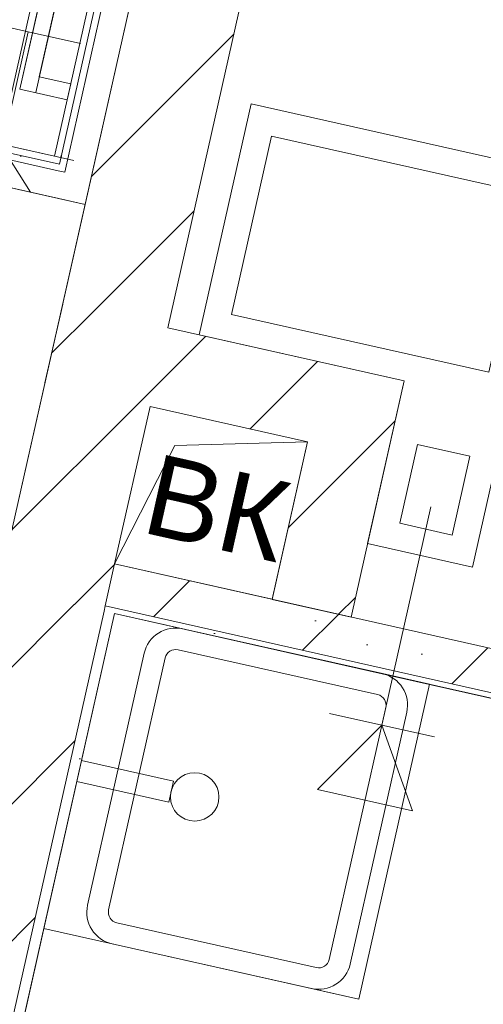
# Model space of a CAD drawing. Header units: millimetres. Extents: x -7218036 to -6523761, y 6117771 to 6337028.
# Tile 114 of 223: x -7152467 to -7151606, y 6133077 to 6134907. Entities that reach past the tile are written whole.
import ezdxf

# ---------------------------------------------------------------- set-up
doc = ezdxf.new("R2010")
doc.units = ezdxf.units.MM
doc.header["$MEASUREMENT"] = 0
for name, color, linetype in [('S - квартира_помещение.АР', 7, 'Continuous'), ('АР-Мебель_Сантехника.АР', 7, 'Continuous'), ('АР-Стены_внутренние_пилоны.АР', 7, 'Continuous'), ('АР-Стены_Перегородки_100_.АР', 7, 'Continuous'), ('АР-Стены_Перегородки_шахты_.АР', 7, 'Continuous'), ('АР-Чертеж-Размеры.АР', 7, 'Continuous'), ('ИОС-Шахты и отверстия.АР', 7, 'Continuous')]:
    doc.layers.add(name, color=color, linetype=linetype)
for name, color, linetype, lineweight in [('АР-Мебель_Сантехника.АР_Ном._пера__101', 252, 'Continuous', 0), ('АР-Стены_внутренние_пилоны.АР_Ном._пера__1', 7, 'Continuous', 15), ('АР-Стены_Перегородки_100_.АР_Ном._пера__1', 7, 'Continuous', 15), ('АР-Стены_Перегородки_шахты_.АР_Ном._пера__1', 7, 'Continuous', 15), ('АР-Чертеж-Размеры.АР_Ном._пера__1', 7, 'Continuous', 0), ('ИОС-Шахты и отверстия.АР_Ном._пера__1', 7, 'Continuous', 0)]:
    doc.layers.add(name, color=color, linetype=linetype, lineweight=lineweight)
doc.styles.add('РЎР“Р•РќР•Р\xa0Р\x98Р\xa0_РЎРўР\x98Р›Р¬_2', font='GOTHIC.TTF')
doc.styles.add('РЎР“Р•РќР•Р\xa0Р\x98Р\xa0_РЎРўР\x98Р›Р¬_8', font='arial.ttf')
doc.dimstyles.new('СГЕНЕРИР_СТИЛЬ__1', dxfattribs={"dimtxt": 150, "dimasz": 142.5, "dimexe": 0.18, "dimexo": 0.0625, "dimgap": 0, "dimtad": 1, "dimdec": 0, "dimzin": 0, "dimdsep": 46, "dimtxsty": 'РЎР“Р•РќР•Р\xa0Р\x98Р\xa0_РЎРўР\x98Р›Р¬_2', "dimblk": 'ARROWHEAD_6', "dimblk1": 'ARROWHEAD_6', "dimblk2": 'ARROWHEAD_6', "dimcen": 0.09, "dimse1": 1, "dimse2": 1, "dimclrd": 7, "dimclre": 7, "dimclrt": 7, "dimazin": 0, "dimtfac": 1, "dimtdec": 4, "dimtmove": 0, "dimatfit": 3, "dimfxl": 1, "dimtolj": 1, "dimtzin": 0, "dimarcsym": 0})
doc.dimstyles.new('СГЕНЕРИР_СТИЛЬ__2', dxfattribs={"dimtxt": 150, "dimasz": 142.5, "dimexe": 0.18, "dimexo": 0.0625, "dimgap": 0, "dimtad": 1, "dimdec": 0, "dimzin": 0, "dimdsep": 46, "dimtxsty": 'РЎР“Р•РќР•Р\xa0Р\x98Р\xa0_РЎРўР\x98Р›Р¬_2', "dimblk": 'ARROWHEAD_6', "dimblk1": 'ARROWHEAD_6', "dimblk2": 'ARROWHEAD_6', "dimcen": 0.09, "dimse1": 1, "dimse2": 1, "dimclrd": 7, "dimclre": 7, "dimclrt": 7, "dimazin": 0, "dimtfac": 1, "dimtdec": 4, "dimtmove": 2, "dimatfit": 3, "dimfxl": 1, "dimtolj": 1, "dimtzin": 0, "dimarcsym": 0})
pattern_1 = [(45, (-6566190.34, 6562677.8), (-127.279217, 127.279217), [])]
pattern_2 = [(45, (-6566190.34, 6563027.8), (-111.369318, 111.369318), [0, -105, 0, -157.5]), (110, (-6565840.34, 6563027.8), (148.001588, 53.868173), [0, -77, 0, -133])]
pattern_3 = [(0, (-6566190.34, 6562677.795), (0, 75), [0, -75])]

# ---------------------------------------------------------------- blocks, each defined once
blk = doc.blocks.new('Стена_4_7', base_point=(-7152697.3, 6132541.3))
at = {"layer": 'АР-Стены_внутренние_пилоны.АР', "linetype": 'Continuous', "lineweight": 0, "true_color": 0x000000}
h = blk.add_hatch(dxfattribs=at)
h.set_pattern_fill('БЛОКИ_БЕТОННЫЕ_ЭФФЕКТИВН_7E', color=18, style=0, pattern_type=2)
h.set_pattern_definition(pattern_1)
h.paths.add_polyline_path([(-7152503.4, 6133860.8), (-7152405.9, 6133838.9), (-7152388.3, 6133917), (-7152485.9, 6133938.9)])
h = blk.add_hatch(dxfattribs=at)
h.set_pattern_fill('БЛОКИ_БЕТОННЫЕ_ЭФФЕКТИВН_7E', color=18, style=0, pattern_type=2)
h.set_pattern_definition(pattern_1)
h.paths.add_polyline_path([(-7152290.8, 6133895.1), (-7152388.3, 6133917), (-7152405.9, 6133838.9), (-7152308.3, 6133817)])
h = blk.add_hatch(dxfattribs=at)
h.set_pattern_fill('ШТУКАТУРКА__ГИПС_01_0007', color=18, style=0, pattern_type=2)
h.set_pattern_definition(pattern_2)
h.paths.add_polyline_path([(-7152525.1, 6133855.4), (-7152814.4, 6132567.6), (-7152794.8, 6132563.2), (-7152505.6, 6133851.1)])
h = blk.add_hatch(dxfattribs=at)
h.set_pattern_fill('БЛОКИ_БЕТОННЫЕ_ЭФФЕКТИВН_7E', color=18, style=0, pattern_type=2)
h.set_pattern_definition(pattern_1)
h.paths.add_polyline_path([(-7152505.6, 6133851.1), (-7152794.8, 6132563.2), (-7152599.7, 6132519.4), (-7152310.5, 6133807.2)])
h = blk.add_hatch(dxfattribs=at)
h.set_pattern_fill('БЛОКИ_БЕТОННЫЕ_ЭФФЕКТИВН_7E', color=18, style=0, pattern_type=2)
h.set_pattern_definition(pattern_1)
h.paths.add_polyline_path([(-7152308.3, 6133817), (-7152405.9, 6133838.9), (-7152408, 6133829.2), (-7152310.5, 6133807.2)])
h = blk.add_hatch(dxfattribs=at)
h.set_pattern_fill('ШТУКАТУРКА__ГИПС_01_0007', color=18, style=0, pattern_type=2)
h.set_pattern_definition(pattern_2)
h.paths.add_polyline_path([(-7152580.2, 6132515), (-7152291, 6133802.9), (-7152310.5, 6133807.2), (-7152599.7, 6132519.4)])
at = {"layer": 'АР-Стены_внутренние_пилоны.АР_Ном._пера__1', "color": 7, "linetype": 'Continuous', "lineweight": 15}
for p, q in [((-7152505.6, 6133851.1), (-7152794.8, 6132563.2)), ((-7152599.7, 6132519.4), (-7152310.5, 6133807.2))]:
    blk.add_line(p, q, dxfattribs=at)
at = {"layer": 'АР-Стены_внутренние_пилоны.АР_Ном._пера__1', "color": 7, "linetype": 'Continuous', "lineweight": 0, "flags": 128}
for points in [[(-7152525.1, 6133855.4), (-7152814.4, 6132567.6)], [(-7152580.2, 6132515), (-7152291, 6133802.9)]]:
    blk.add_lwpolyline(points, dxfattribs=at)
at = {"layer": 'АР-Стены_внутренние_пилоны.АР_Ном._пера__1', "color": 7, "linetype": 'Continuous', "lineweight": 15, "flags": 128}
blk.add_lwpolyline([(-7152794.8, 6132563.2), (-7152599.7, 6132519.4)], dxfattribs=at)
at = {"layer": 'АР-Стены_Перегородки_100_.АР_Ном._пера__1', "color": 7, "linetype": 'Continuous', "lineweight": 15}
for p, q in [((-7152485.9, 6133938.9), (-7152503.4, 6133860.8)), ((-7152308.3, 6133817), (-7152290.8, 6133895.1)), ((-7152310.5, 6133807.2), (-7152308.3, 6133817))]:
    blk.add_line(p, q, dxfattribs=at)
blk = doc.blocks.new('Стена_13_7', base_point=(-7152397.1, 6133877.9))
at = {"layer": 'АР-Стены_Перегородки_100_.АР', "linetype": 'Continuous', "lineweight": 0, "true_color": 0x000000}
h = blk.add_hatch(dxfattribs=at)
h.set_pattern_fill('ШТУКАТУРКА__ГИПС_01_0007', color=18, style=0, pattern_type=2)
h.set_pattern_definition(pattern_2)
h.paths.add_polyline_path([(-7152505.6, 6133851.1), (-7152408, 6133829.2), (-7152405.9, 6133838.9), (-7152503.4, 6133860.8)])
blk = doc.blocks.new('Стена_16_7', base_point=(-7152397.1, 6133877.9))
at = {"layer": 'АР-Стены_Перегородки_100_.АР', "linetype": 'Continuous', "lineweight": 0, "true_color": 0x000000}
h = blk.add_hatch(dxfattribs=at)
h.set_pattern_fill('БУТ__50__0007', color=18, style=0, pattern_type=2)
h.set_pattern_definition([(45, (-6566190.34, 6562677.8), (-169.70563, 169.70563), []), (90, (-6566360.05, 6562847.5), (-216, 0), [0, -144, 0, -216]), (155, (-6566190.34, 6563017.2), (91.285545, 195.76248), [0, -105.6, 0, -182.4])])
h.paths.add_polyline_path([(-7152308.3, 6133817), (-7151459.3, 6133626.3), (-7151441.8, 6133704.4), (-7152290.8, 6133895.1)])
h = blk.add_hatch(dxfattribs=at)
h.set_pattern_fill('ШТУКАТУРКА__ГИПС_01_0007', color=18, style=0, pattern_type=2)
h.set_pattern_definition(pattern_2)
h.paths.add_polyline_path([(-7152288.8, 6133812.6), (-7152308.3, 6133817), (-7152310.5, 6133807.2), (-7152291, 6133802.9)])
h = blk.add_hatch(dxfattribs=at)
h.set_pattern_fill('ШТУКАТУРКА__ГИПС_01_0007', color=18, style=0, pattern_type=2)
h.set_pattern_definition(pattern_2)
h.paths.add_polyline_path([(-7152291, 6133802.9), (-7151461.5, 6133616.6), (-7151459.3, 6133626.3), (-7152288.8, 6133812.6)])
at = {"layer": 'АР-Стены_Перегородки_100_.АР_Ном._пера__1', "color": 7, "linetype": 'Continuous', "lineweight": 15}
for p, q in [((-7152308.3, 6133817), (-7152290.8, 6133895.1)), ((-7152310.5, 6133807.2), (-7152308.3, 6133817)), ((-7152308.3, 6133817), (-7151459.3, 6133626.3))]:
    blk.add_line(p, q, dxfattribs=at)
at = {"layer": 'АР-Стены_Перегородки_100_.АР_Ном._пера__1', "color": 7, "linetype": 'Continuous', "lineweight": 15, "flags": 128}
blk.add_lwpolyline([(-7151480.8, 6133713.2), (-7152290.8, 6133895.1)], dxfattribs=at)
at = {"layer": 'АР-Стены_Перегородки_100_.АР_Ном._пера__1', "color": 7, "linetype": 'Continuous', "lineweight": 0, "flags": 128}
blk.add_lwpolyline([(-7152291, 6133802.9), (-7151461.5, 6133616.6)], dxfattribs=at)
blk = doc.blocks.new('Стена_30_7', base_point=(-7152345.6, 6134563.3))
at = {"layer": 'АР-Стены_Перегородки_шахты_.АР', "linetype": 'Continuous', "lineweight": 0, "true_color": 0x000000}
h = blk.add_hatch(dxfattribs=at)
h.set_pattern_fill('ШТУКАТУРКА__ГИПС_03_0007', color=18, style=0, pattern_type=2)
h.set_pattern_definition(pattern_3)
h.paths.add_polyline_path([(-7152390.2, 6134650.2), (-7151971.6, 6136513.9), (-7151983.8, 6136516.7), (-7152402.4, 6134653)])
h = blk.add_hatch(dxfattribs=at)
h.set_pattern_fill('ШТУКАТУРКА__ГИПС_03_0007', color=18, style=0, pattern_type=2)
h.set_pattern_definition(pattern_3)
h.paths.add_polyline_path([(-7152380.7, 6134635.3), (-7151959.4, 6136511.2), (-7151971.6, 6136513.9), (-7152392.9, 6134638)])
h = blk.add_hatch(dxfattribs=at)
h.set_pattern_fill('ШТУКАТУРКА__ГИПС_03_0007', color=18, style=0, pattern_type=2)
h.set_pattern_definition(pattern_3)
h.paths.add_polyline_path([(-7152402.4, 6134653), (-7152405.1, 6134640.8), (-7152392.9, 6134638)])
h = blk.add_hatch(dxfattribs=at)
h.set_pattern_fill('ШТУКАТУРКА__ГИПС_03_0007', color=18, style=0, pattern_type=2)
h.set_pattern_definition(pattern_3)
h.paths.add_polyline_path([(-7152390.2, 6134650.2), (-7152402.4, 6134653), (-7152392.9, 6134638)])
h = blk.add_hatch(dxfattribs=at)
h.set_pattern_fill('ШТУКАТУРКА__ГИПС_03_0007', color=18, style=0, pattern_type=2)
h.set_pattern_definition(pattern_3)
h.paths.add_polyline_path([(-7152392.9, 6134638), (-7152395.7, 6134625.8), (-7152383.5, 6134623.1)])
h = blk.add_hatch(dxfattribs=at)
h.set_pattern_fill('ШТУКАТУРКА__ГИПС_03_0007', color=18, style=0, pattern_type=2)
h.set_pattern_definition(pattern_3)
h.paths.add_polyline_path([(-7152380.7, 6134635.3), (-7152392.9, 6134638), (-7152383.5, 6134623.1)])
at = {"layer": 'АР-Стены_Перегородки_шахты_.АР_Ном._пера__1', "color": 7, "linetype": 'Continuous', "lineweight": 0}
for p, q in [((-7151971.6, 6136513.9), (-7152392.9, 6134638)), ((-7151959.4, 6136511.2), (-7152383.5, 6134623.1)), ((-7152395.7, 6134625.8), (-7152383.5, 6134623.1))]:
    blk.add_line(p, q, dxfattribs=at)
at = {"layer": 'АР-Стены_Перегородки_шахты_.АР_Ном._пера__1', "color": 7, "linetype": 'Continuous', "lineweight": 0, "flags": 128}
for points in [[(-7151983.8, 6136516.7), (-7152402.4, 6134653)], [(-7152345.6, 6134563.3), (-7151910.7, 6136500.2)], [(-7152345.6, 6134563.3), (-7152394.4, 6134574.3)]]:
    blk.add_lwpolyline(points, dxfattribs=at)
blk = doc.blocks.new('Стена_97_7', base_point=(-7152687.1, 6134640))
at = {"layer": 'АР-Стены_Перегородки_шахты_.АР', "linetype": 'Continuous', "lineweight": 0, "true_color": 0x000000}
h = blk.add_hatch(dxfattribs=at)
h.set_pattern_fill('ШТУКАТУРКА__ГИПС_03_0007', color=18, style=0, pattern_type=2)
h.set_pattern_definition(pattern_3)
h.paths.add_polyline_path([(-7152734.4, 6134714.7), (-7152405.1, 6134640.8), (-7152402.4, 6134653), (-7152731.6, 6134726.9)])
h = blk.add_hatch(dxfattribs=at)
h.set_pattern_fill('ШТУКАТУРКА__ГИПС_03_0007', color=18, style=0, pattern_type=2)
h.set_pattern_definition(pattern_3)
h.paths.add_polyline_path([(-7152724.9, 6134699.8), (-7152395.7, 6134625.8), (-7152392.9, 6134638), (-7152722.2, 6134712)])
at = {"layer": 'АР-Стены_Перегородки_шахты_.АР_Ном._пера__1', "color": 7, "linetype": 'Continuous', "lineweight": 0}
for p, q in [((-7152722.2, 6134712), (-7152734.4, 6134714.7)), ((-7152676.1, 6134688.8), (-7152724.9, 6134699.8)), ((-7152392.9, 6134638), (-7152722.2, 6134712)), ((-7152395.7, 6134625.8), (-7152676.1, 6134688.8)), ((-7152395.7, 6134625.8), (-7152383.5, 6134623.1))]:
    blk.add_line(p, q, dxfattribs=at)
at = {"layer": 'АР-Стены_Перегородки_шахты_.АР_Ном._пера__1', "color": 7, "linetype": 'Continuous', "lineweight": 0, "flags": 128}
for points in [[(-7152402.4, 6134653), (-7152731.6, 6134726.9)], [(-7152687.1, 6134640), (-7152394.4, 6134574.3)]]:
    blk.add_lwpolyline(points, dxfattribs=at)
blk = doc.blocks.new('Стена_99_7', base_point=(-7151753, 6134235.4))
at = {"layer": 'АР-Стены_Перегородки_100_.АР', "linetype": 'Continuous', "lineweight": 0, "true_color": 0x000000}
h = blk.add_hatch(dxfattribs=at)
h.set_pattern_fill('БЛОКИ_БЕТОННЫЕ_ЭФФЕКТИВН_7E', color=18, style=0, pattern_type=2)
h.set_pattern_definition(pattern_1)
h.paths.add_polyline_path([(-7152225, 6134187.6), (-7152192.2, 6134334), (-7152387.3, 6134377.8), (-7152420.2, 6134231.5)])
h = blk.add_hatch(dxfattribs=at)
h.set_pattern_fill('БЛОКИ_БЕТОННЫЕ_ЭФФЕКТИВН_7E', color=18, style=0, pattern_type=2)
h.set_pattern_definition(pattern_1)
h.paths.add_polyline_path([(-7152192.2, 6134334), (-7152225, 6134187.6), (-7151932.2, 6134121.9), (-7151899.3, 6134268.2)])
h = blk.add_hatch(dxfattribs=at)
h.set_pattern_fill('БЛОКИ_БЕТОННЫЕ_ЭФФЕКТИВН_7E', color=18, style=0, pattern_type=2)
h.set_pattern_definition(pattern_1)
h.paths.add_polyline_path([(-7151899.3, 6134268.2), (-7151932.2, 6134121.9), (-7151753, 6134235.4)])
h = blk.add_hatch(dxfattribs=at)
h.set_pattern_fill('БЛОКИ_БЕТОННЫЕ_ЭФФЕКТИВН_7E', color=18, style=0, pattern_type=2)
h.set_pattern_definition(pattern_1)
h.paths.add_polyline_path([(-7151932.2, 6134121.9), (-7151785.9, 6134089), (-7151753, 6134235.4)])
at = {"layer": 'АР-Стены_внутренние_пилоны.АР_Ном._пера__1', "color": 7, "linetype": 'Continuous', "lineweight": 15}
blk.add_line((-7152387.3, 6134377.8), (-7152420.2, 6134231.5), dxfattribs=at)
at = {"layer": 'АР-Стены_Перегородки_100_.АР_Ном._пера__1', "color": 7, "linetype": 'Continuous', "lineweight": 15, "flags": 128}
for points in [[(-7151753, 6134235.4), (-7152192.2, 6134334)], [(-7151753, 6134235.4), (-7151785.9, 6134089)], [(-7152225, 6134187.6), (-7151932.2, 6134121.9)]]:
    blk.add_lwpolyline(points, dxfattribs=at)
blk = doc.blocks.new('Стена_100_7', base_point=(-7151851.6, 6133796.3))
at = {"layer": 'АР-Стены_Перегородки_100_.АР', "linetype": 'Continuous', "lineweight": 0, "true_color": 0x000000}
h = blk.add_hatch(dxfattribs=at)
h.set_pattern_fill('БЛОКИ_БЕТОННЫЕ_ЭФФЕКТИВН_7E', color=18, style=0, pattern_type=2)
h.set_pattern_definition(pattern_1)
h.paths.add_polyline_path([(-7151932.2, 6134121.9), (-7151998, 6133829.2), (-7151851.6, 6133796.3), (-7151785.9, 6134089)])
at = {"layer": 'АР-Стены_Перегородки_100_.АР_Ном._пера__1', "color": 7, "linetype": 'Continuous', "lineweight": 15, "flags": 128}
for points in [[(-7151932.2, 6134121.9), (-7151998, 6133829.2)], [(-7151851.6, 6133796.3), (-7151785.9, 6134089)], [(-7151851.6, 6133796.3), (-7151998, 6133829.2)]]:
    blk.add_lwpolyline(points, dxfattribs=at)
blk = doc.blocks.new('Стена_149_7', base_point=(-7152397.1, 6133877.9))
at = {"layer": 'АР-Стены_внутренние_пилоны.АР', "linetype": 'Continuous', "lineweight": 0, "true_color": 0x000000}
h = blk.add_hatch(dxfattribs=at)
h.set_pattern_fill('БЛОКИ_БЕТОННЫЕ_ЭФФЕКТИВН_7E', color=18, style=0, pattern_type=2)
h.set_pattern_definition(pattern_1)
h.paths.add_polyline_path([(-7151985, 6135276.8), (-7152193.3, 6135241.6), (-7151998.2, 6135197.7), (-7151980.7, 6135275.8)])
h = blk.add_hatch(dxfattribs=at)
h.set_pattern_fill('БЛОКИ_БЕТОННЫЕ_ЭФФЕКТИВН_7E', color=18, style=0, pattern_type=2)
h.set_pattern_definition(pattern_1)
h.paths.add_polyline_path([(-7151980.3, 6135277.6), (-7151985, 6135276.8), (-7151980.7, 6135275.8)])
h = blk.add_hatch(dxfattribs=at)
h.set_pattern_fill('БЛОКИ_БЕТОННЫЕ_ЭФФЕКТИВН_7E', color=18, style=0, pattern_type=2)
h.set_pattern_definition(pattern_1)
h.paths.add_polyline_path([(-7152192.2, 6134334), (-7151998.2, 6135197.7), (-7152193.3, 6135241.6), (-7152387.3, 6134377.8)])
h = blk.add_hatch(dxfattribs=at)
h.set_pattern_fill('БЛОКИ_БЕТОННЫЕ_ЭФФЕКТИВН_7E', color=18, style=0, pattern_type=2)
h.set_pattern_definition(pattern_1)
h.paths.add_polyline_path([(-7152420.2, 6134231.5), (-7152485.9, 6133938.9), (-7152290.8, 6133895.1), (-7152225, 6134187.6)])
at = {"layer": 'АР-Стены_внутренние_пилоны.АР_Ном._пера__1', "color": 7, "linetype": 'Continuous', "lineweight": 15, "flags": 128}
for points in [[(-7152193.3, 6135241.6), (-7152485.9, 6133938.9)], [(-7152192.2, 6134334), (-7151998.2, 6135197.7)], [(-7152290.8, 6133895.1), (-7152225, 6134187.6)]]:
    blk.add_lwpolyline(points, dxfattribs=at)
at = {"layer": 'АР-Стены_Перегородки_100_.АР_Ном._пера__1', "color": 7, "linetype": 'Continuous', "lineweight": 15}
for p, q in [((-7151998.2, 6135197.7), (-7151980.7, 6135275.8)), ((-7151980.7, 6135275.8), (-7151980.3, 6135277.6))]:
    blk.add_line(p, q, dxfattribs=at)
blk.add_point((-7152193.3, 6135241.6), dxfattribs=at)
blk = doc.blocks.new('Секция Белфаст 1-створчатая с Мойкой 23[29]_7', base_point=(-7151837, 6133086))
at = {"layer": 'АР-Мебель_Сантехника.АР_Ном._пера__101', "color": 252, "linetype": 'Continuous', "lineweight": 0}
for p, q in [((-7152290.9, 6133802.9), (-7152422.4, 6133217.5)), ((-7151705.5, 6133671.5), (-7152290.9, 6133802.9)), ((-7152172.9, 6133735.4), (-7151802.1, 6133652.2)), ((-7152249.4, 6133486.1), (-7152196.8, 6133720.3)), ((-7151705.5, 6133671.5), (-7151793.4, 6133691.2)), ((-7151837, 6133086), (-7151705.5, 6133671.5)), ((-7151787, 6133628.3), (-7151892.2, 6133159.9)), ((-7152302, 6133252), (-7152249.4, 6133486.1)), ((-7152422.4, 6133217.5), (-7151837, 6133086)), ((-7151916.1, 6133144.8), (-7152286.8, 6133228.1)), ((-7151837, 6133086), (-7151924.8, 6133105.8))]:
    blk.add_line(p, q, dxfattribs=at)
at = {"layer": 'АР-Мебель_Сантехника.АР_Ном._пера__101', "color": 252, "linetype": 'Continuous', "lineweight": 0, "flags": 128}
blk.add_lwpolyline([(-7152288.4, 6133494.9), (-7152235.8, 6133729.1, -0.414214), (-7152164.1, 6133774.5), (-7151793.4, 6133691.2, -0.414214), (-7151748, 6133619.5), (-7151853.1, 6133151.2, -0.414214), (-7151924.8, 6133105.8), (-7152295.6, 6133189, -0.414214), (-7152341, 6133260.7)], format="xyb", close=True, dxfattribs=at)
blk.add_lwpolyline([(-7152190.3, 6133452.4), (-7152181.6, 6133491.4), (-7152352.3, 6133529.7), (-7152361.1, 6133490.7)], close=True, dxfattribs=at)
at = {"layer": 'АР-Мебель_Сантехника.АР_Ном._пера__101', "color": 252, "linetype": 'Continuous', "lineweight": 0}
blk.add_circle((-7152142, 6133462), 45, dxfattribs=at)
for centre, start, end in [((-7152177.3, 6133715.9), 77.3424, 167.3424), ((-7151806.5, 6133632.6), 347.3424, 77.3424), ((-7152282.4, 6133247.6), 167.3424, 257.3424), ((-7151911.7, 6133164.3), 257.3424, 347.3424)]:
    blk.add_arc(centre, 20, start, end, dxfattribs=at)
blk = doc.blocks.new('Радиатор с Горизонтальными Трубами 23[37]_7', base_point=(-7152466.6, 6134777.8))
at = {"layer": 'АР-Мебель_Сантехника.АР_Ном._пера__101', "color": 252, "linetype": 'Continuous', "lineweight": 0}
for p, q in [((-7152466.6, 6134777.8), (-7152385.5, 6135138.8)), ((-7152297.7, 6135119), (-7152385.5, 6135138.8)), ((-7152437.3, 6134771.2), (-7152356.2, 6135132.2)), ((-7152304.3, 6135089.8), (-7152297.7, 6135119)), ((-7152304.3, 6135089.8), (-7152362.8, 6135102.9)), ((-7152372.2, 6134787.3), (-7152430.7, 6134800.5)), ((-7152378.8, 6134758), (-7152372.2, 6134787.3)), ((-7152378.8, 6134758), (-7152466.6, 6134777.8))]:
    blk.add_line(p, q, dxfattribs=at)
at = {"layer": 'АР-Мебель_Сантехника.АР_Ном._пера__101', "color": 252, "linetype": 'Continuous', "lineweight": 0, "flags": 128}
blk.add_lwpolyline([(-7152378.8, 6134758), (-7152466.6, 6134777.8), (-7152385.5, 6135138.8), (-7152297.7, 6135119), (-7152304.3, 6135089.8), (-7152362.8, 6135102.9), (-7152430.7, 6134800.5), (-7152372.2, 6134787.3)], close=True, dxfattribs=at)
blk = doc.blocks.new('*D594', base_point=(-6566190.3, 6562677.8))
at = {"layer": 'АР-Чертеж-Размеры.АР_Ном._пера__1', "color": 7, "linetype": 'Continuous', "lineweight": 0, "transparency": 16777216}
for p, q in [((-7152306.4, 6135553.9), (-7152281.7, 6135663.6)), ((-7152249.6, 6135464.2), (-7152363.1, 6135643.5)), ((-7152169.1, 6135523), (-7152443.6, 6135584.7)), ((-7152503.6, 6134675.7), (-7152306.4, 6135553.9)), ((-7152560.3, 6134765.3), (-7152446.8, 6134586.1)), ((-7152366.4, 6134644.9), (-7152640.8, 6134706.5)), ((-7152528.2, 6134565.9), (-7152503.6, 6134675.7))]:
    blk.add_line(p, q, dxfattribs=at)
at = {"layer": 'АР-Чертеж-Размеры.АР_Ном._пера__1', "color": 7, "lineweight": 0, "transparency": 16777216, "insert": (-7152406.6, 6135244.5), "char_height": 150, "attachment_point": 7, "rotation": 77.3417, "style": 'РЎР“Р•РќР•Р\xa0Р\x98Р\xa0_РЎРўР\x98Р›Р¬_2'}
blk.add_mtext('\\A1;{\\pql;\\fCentury Gothic|b0|i0|c204|p0;\\W1.000000;900}', dxfattribs=at)
blk = doc.blocks.new('ARROWHEAD_6')
at = {"color": 0, "linetype": 'Continuous', "lineweight": 0}
for p, q in [((-0.5, -0.5), (0.5, 0.5)), ((0, 0), (-1, 0))]:
    blk.add_line(p, q, dxfattribs=at)
blk = doc.blocks.new('*D621', base_point=(-6566190.3, 6562677.8))
at = {"layer": 'АР-Чертеж-Размеры.АР_Ном._пера__1', "color": 7, "linetype": 'Continuous', "lineweight": 0, "transparency": 16777216}
for p, q in [((-7151416.1, 6133606.4), (-7151391.4, 6133716.1)), ((-7151359.3, 6133516.8), (-7151472.8, 6133696)), ((-7151278.9, 6133575.6), (-7151553.3, 6133637.2)), ((-7152095.3, 6130581.8), (-7151416.1, 6133606.4)), ((-7152152.1, 6130671.4), (-7152038.6, 6130492.2)), ((-7151958.1, 6130551), (-7152232.5, 6130612.6)), ((-7152120, 6130472), (-7152095.3, 6130581.8))]:
    blk.add_line(p, q, dxfattribs=at)
at = {"layer": 'АР-Чертеж-Размеры.АР_Ном._пера__1', "color": 7, "lineweight": 0, "transparency": 16777216, "insert": (-7151842.9, 6131842.7), "char_height": 150, "attachment_point": 7, "rotation": 77.3422, "style": 'РЎР“Р•РќР•Р\xa0Р\x98Р\xa0_РЎРўР\x98Р›Р¬_2'}
blk.add_mtext('\\A1;{\\pql;\\fCentury Gothic|b0|i0|c204|p0;\\W1.000000;3\xa0100}', dxfattribs=at)
blk = doc.blocks.new('Символ Проема в Полу 21[87]_7', base_point=(-7151932.3, 6134122))
at = {"layer": 'ИОС-Шахты и отверстия.АР_Ном._пера__1', "color": 7, "linetype": 'Continuous', "lineweight": 0, "flags": 128}
for points in [[(-7151932.3, 6134122), (-7152225, 6134187.8), (-7152290.8, 6133895.1), (-7152179.2, 6134115.3)], [(-7152179.2, 6134115.3), (-7152290.8, 6133895.1), (-7151998, 6133829.3), (-7151932.3, 6134122)]]:
    blk.add_lwpolyline(points, close=True, dxfattribs=at)

msp = doc.modelspace()

# ---------------------------------------------------------------- linework, layer by layer
at = {"layer": 'S - квартира_помещение.АР', "color": 254, "linetype": 'Continuous', "lineweight": 0, "true_color": 0xd8d8d8, "flags": 128}
for points in [[(-7152802.263, 6134471.119), (-7152744.195, 6134729.71), (-7152402.39, 6134652.956), (-7151983.836, 6136516.624), (-7153940.11, 6136955.97), (-7154416.734, 6134833.701)], [(-7149139.466, 6133094.922), (-7151730.657, 6133676.897), (-7152290.952, 6133802.731), (-7152970.258, 6130778.148), (-7149818.771, 6130070.342)]]:
    msp.add_lwpolyline(points, close=True, dxfattribs=at)
at = {"layer": 'ИОС-Шахты и отверстия.АР_Ном._пера__1', "color": 7, "linetype": 'Continuous', "lineweight": 0}
for points in [[(-7152451.569, 6134884.39), (-7152549.139, 6134906.303)], [(-7152523.882, 6134562.411), (-7152451.569, 6134884.39)], [(-7152451.569, 6134884.39), (-7152354, 6134862.478)], [(-7151703.128, 6134001.002), (-7151794.219, 6133595.434)], [(-7151794.219, 6133595.434), (-7151891.788, 6133617.348)], [(-7151794.219, 6133595.434), (-7151696.649, 6133573.52)]]:
    msp.add_lwpolyline(points, dxfattribs=at)
for points in [[(-7152133.505, 6134320.822), (-7152037.085, 6134750.128), (-7151461.426, 6134620.838), (-7151625.778, 6133889.067), (-7151820.916, 6133932.894), (-7151752.984, 6134235.36)], [(-7151521.167, 6134583.01), (-7151999.257, 6134690.386), (-7152073.764, 6134358.65), (-7151595.673, 6134251.274)], [(-7152485.887, 6133938.9), (-7152345.645, 6134563.346), (-7152687.095, 6134640.031), (-7152750.667, 6134357.039), (-7152935.831, 6134398.624), (-7153012.516, 6134057.178)], [(-7151761.175, 6133970.722), (-7151663.605, 6133948.809), (-7151630.735, 6134095.163), (-7151728.305, 6134117.076)], [(-7151794.219, 6133595.434), (-7151737.264, 6133436.015), (-7151913.875, 6133475.681)]]:
    msp.add_lwpolyline(points, close=True, dxfattribs=at)

# ---------------------------------------------------------------- block references
at = {"layer": 'АР-Мебель_Сантехника.АР', "color": 252, "linetype": 'Continuous', "lineweight": 0}
for name, p in [('Радиатор с Горизонтальными Трубами 23[37]_7', (-7152466.592, 6134777.758)), ('Секция Белфаст 1-створчатая с Мойкой 23[29]_7', (-7151837.013, 6133086.05))]:
    msp.add_blockref(name, p, dxfattribs=at)
at = {"layer": 'АР-Стены_внутренние_пилоны.АР', "color": 7, "lineweight": 0}
for name, p in [('Стена_149_7', (-7152397.087, 6133877.94)), ('Стена_4_7', (-7152697.274, 6132541.298))]:
    msp.add_blockref(name, p, dxfattribs=at)
at = {"layer": 'АР-Стены_Перегородки_100_.АР', "color": 7, "lineweight": 0}
for name, p in [('Стена_13_7', (-7152397.087, 6133877.939)), ('Стена_99_7', (-7151752.984, 6134235.358)), ('Стена_100_7', (-7151851.596, 6133796.296)), ('Стена_16_7', (-7152397.087, 6133877.94))]:
    msp.add_blockref(name, p, dxfattribs=at)
at = {"layer": 'АР-Стены_Перегородки_шахты_.АР', "color": 7, "lineweight": 0}
for name, p in [('Стена_30_7', (-7152345.648, 6134563.343)), ('Стена_97_7', (-7152687.093, 6134640.03))]:
    msp.add_blockref(name, p, dxfattribs=at)
at = {"layer": 'ИОС-Шахты и отверстия.АР', "color": 7, "linetype": 'Continuous', "lineweight": 0}
msp.add_blockref('Символ Проема в Полу 21[87]_7', (-7151932.306, 6134122.026), dxfattribs=at)

# ---------------------------------------------------------------- texts
at = {"layer": 'ИОС-Шахты и отверстия.АР_Ном._пера__1', "color": 7, "linetype": 'Continuous', "lineweight": 0, "insert": (-7152100.542, 6133999.361), "char_height": 150, "attachment_point": 5, "rotation": 347.341648, "style": 'РЎР“Р•РќР•Р\xa0Р\x98Р\xa0_РЎРўР\x98Р›Р¬_8'}
msp.add_mtext('\\A1;{\\pqc;\\fArial|b0|i0|c204|p0;\\W1.000000;ВК}', dxfattribs=at)

# ---------------------------------------------------------------- dimensions: what is measured, and where the dimension line sits
at = {"layer": 'АР-Чертеж-Размеры.АР', "color": 7, "linetype": 'Continuous', "lineweight": 0}
for base, p1, p2, angle, dimstyle, picture, middle, turn in [((-7152306.354, 6135553.862), (-7152573.113, 6134691.299), (-7152205.162, 6135531.135), 77.341723, 'СГЕНЕРИР_СТИЛЬ__2', '*D594', (-7152442.238, 6135427.996), 77.341723), ((-7151416.062, 6133606.37), (-7151341.57, 6130412.51), (-7150300.482, 6133355.827), 77.342222, 'СГЕНЕРИР_СТИЛЬ__1', '*D621', (-7151859.689, 6132110.231), 77.342222)]:
    dim = msp.add_linear_dim(base=base, p1=p1, p2=p2, angle=angle, dimstyle=dimstyle, dxfattribs=at)
    dim.commit()
    dim.dimension.update_dxf_attribs({"geometry": picture, "text_midpoint": middle, "dimtype": 160, "text_rotation": turn})

doc.saveas('drawing.dxf')
